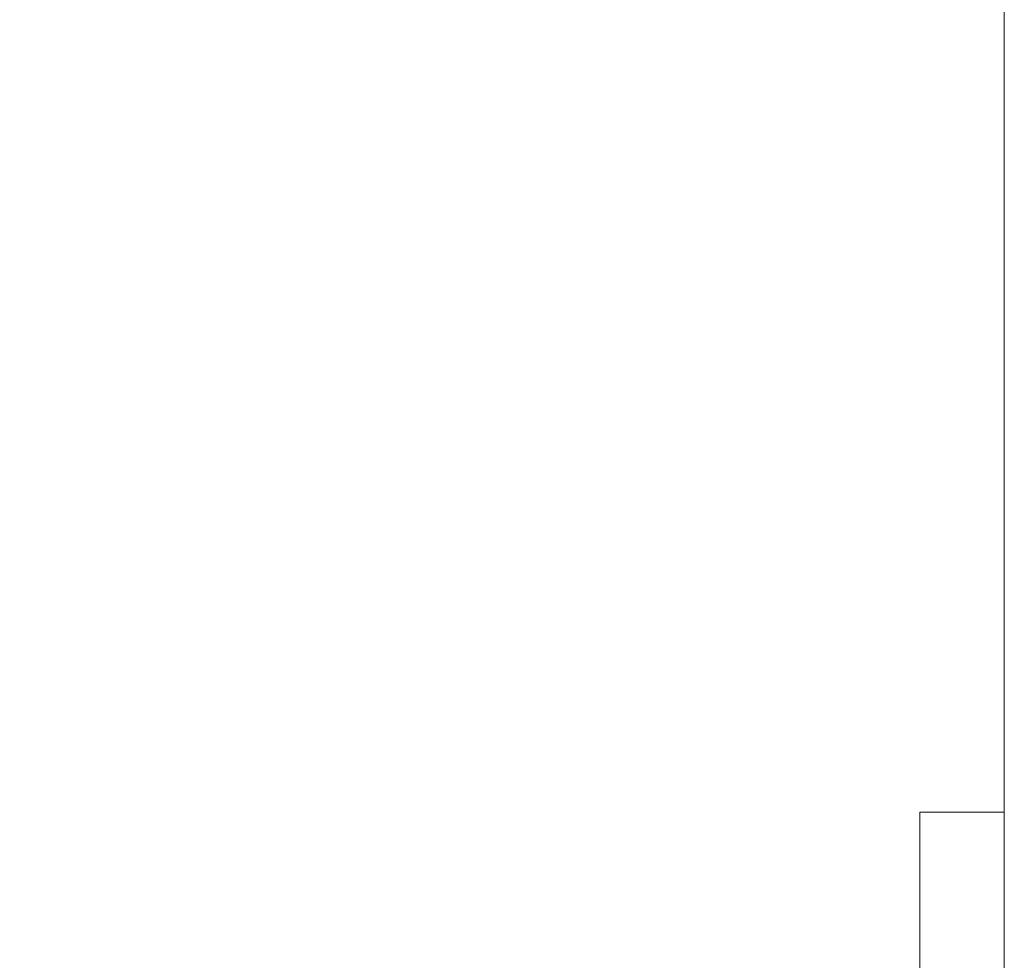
# Model space of a CAD drawing. Header units: millimetres. Extents: x 0 to 650, y -1 to 707.
# Tile 51 of 131: x 100.37 to 106.2, y 637.76 to 643.32. Entities that reach past the tile are written whole.
import ezdxf
from ezdxf.xclip import XClip

# ---------------------------------------------------------------- set-up
doc = ezdxf.new("R2010")
doc.units = ezdxf.units.MM
doc.header["$MEASUREMENT"] = 0
doc.header["$XCLIPFRAME"] = 0
doc.linetypes.add('Wipeout_Contour', pattern=[1000, 0, -1000])
doc.layers.add('Parede.ARQ', color=7, linetype='Continuous')

# ---------------------------------------------------------------- blocks, each defined once
blk = doc.blocks.new('Desenho_3_3', base_point=(252.3092, 622.8349))
at = {"color": 254, "linetype": 'Wipeout_Contour', "lineweight": 0, "ltscale": 49723.751362}
blk.add_wipeout([(94.5429, 671.1349), (94.5429, 640.4986), (94.5994, 640.5107), (94.7905, 640.5239), (95.1427, 640.4912), (95.365, 640.4595), (95.4283, 640.4846), (95.5884, 640.4416), (95.6004, 640.4152), (95.6029, 640.4289), (95.6126, 640.4518), (95.662, 640.5254), (95.7763, 640.5773), (95.7946, 640.5807), (95.8476, 640.6042), (95.9371, 640.6175), (95.9863, 640.6125), (96.0217, 640.6273), (96.0479, 640.6371), (96.1676, 640.657), (96.2813, 640.6661), (96.4754, 640.6377), (96.5481, 640.5813), (96.5989, 640.5783), (96.6613, 640.5393), (96.7552, 640.5338), (96.9238, 640.4717), (96.9696, 640.4206), (97.0932, 640.3047), (97.1285, 640.2394), (97.2687, 640.0597), (97.2838, 640.0001), (97.3465, 639.752), (97.3512, 639.733), (97.3804, 639.4584), (97.3817, 639.2528), (97.3613, 639.1943), (97.3575, 639.1753), (97.3338, 639.0407), (97.3263, 639.0177), (97.3215, 639.0062), (97.2449, 638.7539), (97.1209, 638.4391), (97.1104, 638.4204), (97.0293, 638.3113), (97.0515, 638.2973), (97.2452, 638.1278), (97.244, 638.0629), (97.3922, 637.6313), (97.5056, 637.4981), (97.5425, 637.341), (97.6034, 637.266), (97.6351, 637.0703), (98.2231, 636.5501), (98.2992, 636.3303), (98.668, 635.4423), (98.4927, 634.8674), (98.0783, 634.4688), (97.7351, 634.2248), (97.7135, 634.2059), (97.6221, 634.142), (97.1761, 633.7399), (97.238, 633.4163), (97.3481, 632.8758), (97.5164, 631.9291), (97.5626, 631.611), (97.5859, 631.4505), (97.5591, 631.1491), (97.2578, 631.1941), (97.2488, 631.1422), (97.2673, 631.1122), (97.535, 630.5802), (97.6906, 630.2961), (105.6958, 630.9629), (105.6958, 638.6349), (106.1958, 638.6349), (106.1958, 671.1349)], dxfattribs=at).dxf.layer = 'Parede.ARQ'
at = {"color": 254, "linetype": 'Wipeout_Contour', "lineweight": 0, "ltscale": 2585.506932}
blk.add_wipeout([(106.1958, 638.6349), (105.6958, 638.6349), (105.6958, 636.6349), (106.1958, 636.6349)], dxfattribs=at).dxf.layer = 'Parede.ARQ'
at = {"layer": 'Parede.ARQ', "color": 8, "linetype": 'Continuous', "lineweight": 0}
for p, q in [((106.1958, 656.6349), (106.1958, 622.6849)), ((105.6958, 638.6349), (106.1958, 638.6349)), ((105.6958, 636.6349), (105.6958, 638.6349))]:
    blk.add_line(p, q, dxfattribs=at)

msp = doc.modelspace()

# ---------------------------------------------------------------- block references
at = {"color": 7, "linetype": 'Continuous', "lineweight": 0}
ref = msp.add_blockref('Desenho_3_3', (252.3092, 622.8349), dxfattribs=at)
XClip(ref).set_block_clipping_path([(94.5429147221, 610.0813537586), (504.066260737, 688.4753035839)])

doc.saveas('drawing.dxf')
